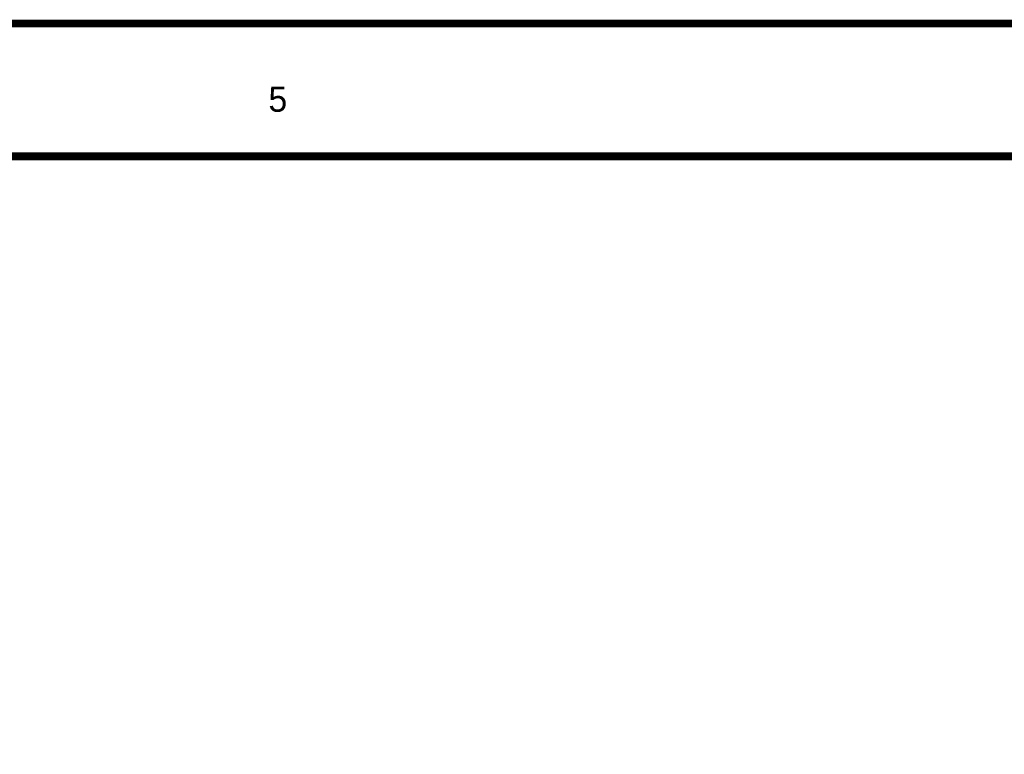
# Model space of a CAD drawing. Header units: inches. Extents: x 0 to 17, y 0 to 11.
# Tile 123 of 256: x 12.3 to 13.8, y 9.9 to 11. Entities that reach past the tile are written whole.
import ezdxf

# ---------------------------------------------------------------- set-up
doc = ezdxf.new("R2010")
doc.units = ezdxf.units.IN
doc.header["$MEASUREMENT"] = 0
doc.layers.add('Sheet', color=255, linetype='Continuous')

msp = doc.modelspace()

# ---------------------------------------------------------------- linework, layer by layer
at = {"layer": 'Sheet'}
for points in [[(0.0008, 11, 0.0118, 0.0118, 0), (17, 11, 0.0118, 0.0118, 0), (17, 0, 0.0118, 0.0118, 0), (0.0008, 0, 0.0118, 0.0118, 0), (0.0008, 11, 0.0118, 0.0118, 0)], [(0.0008, 11, 0.0039, 0.0039, 0), (0.0008, 0, 0.0039, 0.0039, 0), (17, 0, 0.0039, 0.0039, 0), (17, 11, 0.0039, 0.0039, 0), (0.0008, 11, 0.0039, 0.0039, 0), (0.0008, 11, 0.0039, 0.0039, 0)], [(0.2006, 10.7994, 0.0118, 0.0118, 0), (16.8002, 10.7994, 0.0118, 0.0118, 0), (16.8002, 0.1998, 0.0118, 0.0118, 0), (0.2006, 0.1998, 0.0118, 0.0118, 0), (0.2006, 10.7994, 0.0118, 0.0118, 0)], [(0.2006, 10.7994, 0.0039, 0.0039, 0), (0.2006, 0.1998, 0.0039, 0.0039, 0), (16.8002, 0.1998, 0.0039, 0.0039, 0), (16.8002, 10.7994, 0.0039, 0.0039, 0), (0.2006, 10.7994, 0.0039, 0.0039, 0), (0.2006, 10.7994, 0.0039, 0.0039, 0)]]:
    msp.add_lwpolyline(points, format="xyseb", close=True, dxfattribs=at)

# ---------------------------------------------------------------- texts
msp.add_text('5', height=0.0381, dxfattribs=at).set_placement((12.7056, 10.8668))

doc.saveas('drawing.dxf')
